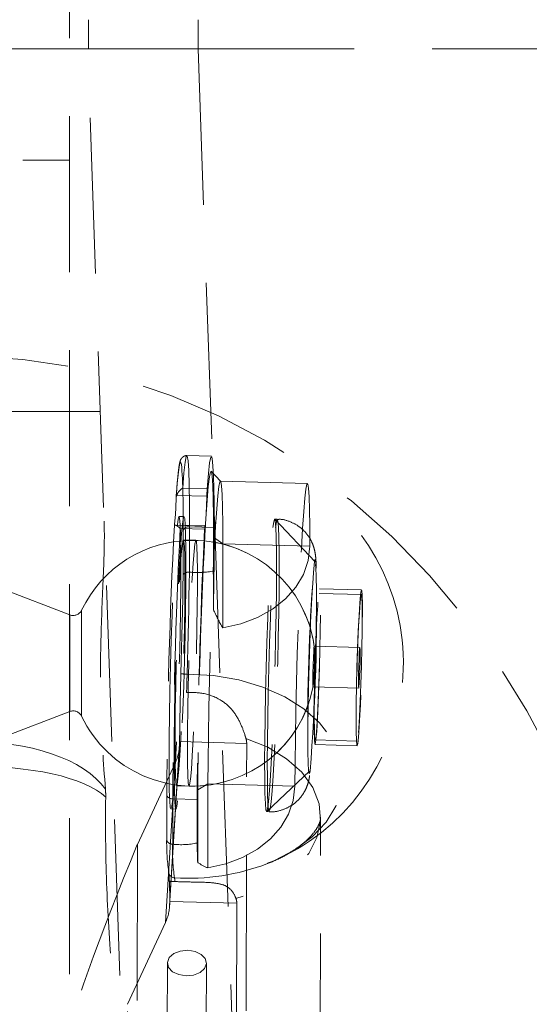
# Model space of a CAD drawing. Header units: millimetres. Extents: x 127 to 4201, y 49 to 2729.
# Tile 56 of 102: x 1215 to 1257, y 1952 to 2033. Entities that reach past the tile are written whole.
import ezdxf

# ---------------------------------------------------------------- set-up
doc = ezdxf.new("R2010")
doc.units = ezdxf.units.MM
doc.header["$LTSCALE"] = 10
doc.linetypes.add('HIDDEN', pattern=[1.905, 1.27, -0.635])

msp = doc.modelspace()

# ---------------------------------------------------------------- linework, layer by layer
at = {"color": 7, "linetype": 'HIDDEN', "lineweight": 0}
for p, q in [((1220.637, 2032.621), (1220.637, 2030.24)), ((1229.562, 2032.621), (1229.562, 2030.24)), ((1220.567, 2030.24), (1208.791, 2030.24)), ((1223.865, 1935.797), (1220.567, 2030.24)), ((1220.567, 2030.24), (1229.562, 2030.24)), ((1229.562, 2030.24), (1232.86, 1935.797)), ((1229.562, 2030.24), (1284.245, 2030.24)), ((1139.092, 2021.182), (1219.092, 2021.182)), ((1221.597, 2000.74), (1212.962, 2000.74)), ((1230.64, 1997.081), (1228.65, 1997.136)), ((1231.391, 1995.052), (1230.621, 1995.867)), ((1238.455, 1994.863), (1231.378, 1995.059)), ((1228.306, 1994.494), (1230.296, 1994.439)), ((1230.269, 1993.83), (1227.81, 1993.898)), ((1228.416, 1992.172), (1228.005, 1992.183)), ((1236.003, 1991.961), (1235.789, 1991.967)), ((1239.089, 1988.482), (1235.8, 1991.962)), ((1227.63, 1991.47), (1230.126, 1991.401)), ((1227.66, 1991.481), (1230.119, 1991.413)), ((1230.117, 1991.416), (1227.691, 1991.483)), ((1230.092, 1991.148), (1228.102, 1991.203)), ((1228.341, 1991.024), (1228.335, 1987.397)), ((1228.863, 1987.661), (1228.869, 1991.343)), ((1230.859, 1991.288), (1228.869, 1991.343)), ((1230.859, 1991.288), (1230.853, 1987.759)), ((1229.378, 1990.245), (1228.363, 1990.274)), ((1230.81, 1990.496), (1230.8, 1984.6)), ((1231.571, 1989.953), (1230.81, 1990.496)), ((1231.559, 1983.108), (1231.571, 1989.953)), ((1238.648, 1989.757), (1231.571, 1989.953)), ((1228.848, 1987.662), (1228.863, 1987.661)), ((1219.121, 1984.177), (1213.618, 1986.29)), ((1242.855, 1986.213), (1239.428, 1986.308)), ((1242.844, 1985.832), (1239.418, 1985.927)), ((1220.081, 1984.527), (1220.081, 1975.925)), ((1219.121, 1984.15), (1219.121, 1976.333)), ((1242.724, 1981.515), (1239.009, 1981.618)), ((1238.918, 1978.319), (1242.633, 1978.216)), ((1213.618, 1974.194), (1219.121, 1976.306)), ((1239.087, 1973.994), (1242.513, 1973.899)), ((1227.243, 1960.48), (1228.049, 1973.484)), ((1228.056, 1973.7), (1227.25, 1960.697)), ((1233.514, 1973.706), (1228.056, 1973.857)), ((1228.056, 1973.7), (1228.056, 1973.857)), ((1233.477, 1951.951), (1233.514, 1973.706)), ((1239.077, 1973.613), (1242.503, 1973.518)), ((1224.614, 1965.482), (1227.707, 1972.151)), ((1226.902, 1959.148), (1227.707, 1972.151)), ((1235.141, 1968.169), (1238.618, 1971.461)), ((1227.809, 1970.266), (1228.824, 1970.238)), ((1229.526, 1964.031), (1229.536, 1969.928)), ((1230.361, 1970.427), (1229.536, 1969.928)), ((1230.361, 1970.427), (1230.349, 1963.582)), ((1237.438, 1970.231), (1230.361, 1970.427)), ((1227.003, 1965.911), (1227.009, 1969.539)), ((1227.009, 1969.525), (1227.003, 1965.896)), ((1227.009, 1969.539), (1227.009, 1969.525)), ((1227.496, 1969.191), (1227.49, 1965.509)), ((1229.487, 1969.136), (1227.496, 1969.191)), ((1229.481, 1965.607), (1229.487, 1969.136)), ((1227.345, 1968.38), (1227.756, 1968.368)), ((1235.13, 1968.164), (1235.344, 1968.158)), ((1239.49, 1945.554), (1239.527, 1967.703)), ((1224.614, 1965.482), (1224.591, 1952.197)), ((1227.49, 1965.509), (1227.475, 1965.51)), ((1235.49, 1964.047), (1235.197, 1963.927)), ((1229.552, 1962.422), (1227.416, 1962.481)), ((1232.709, 1960.702), (1227.25, 1960.853)), ((1227.25, 1960.853), (1227.25, 1960.697)), ((1232.709, 1960.702), (1232.672, 1938.947)), ((1226.902, 1959.148), (1223.808, 1952.478)), ((1227.061, 1955.839), (1227.053, 1950.787)), ((1230.228, 1950.774), (1230.236, 1955.834)), ((1223.785, 1939.193), (1223.808, 1952.478))]:
    msp.add_line(p, q, dxfattribs=at)
at = {"color": 7, "linetype": 'HIDDEN', "lineweight": 0, "flags": 128}
for points in [[(1157.144, 1942.786), (1157.381, 1938.062), (1157.927, 1933.365), (1158.779, 1928.722), (1159.931, 1924.16), (1161.378, 1919.704), (1163.11, 1915.381), (1165.118, 1911.214), (1167.391, 1907.229), (1169.914, 1903.447), (1172.675, 1899.89), (1175.657, 1896.579), (1178.843, 1893.533), (1182.214, 1890.769), (1185.752, 1888.302), (1189.436, 1886.148), (1193.245, 1884.319), (1197.157, 1882.824), (1201.151, 1881.672), (1205.202, 1880.871), (1209.288, 1880.424), (1213.385, 1880.335), (1217.47, 1880.603), (1221.52, 1881.228), (1225.511, 1882.205), (1229.42, 1883.529), (1233.226, 1885.192), (1236.905, 1887.186), (1240.438, 1889.497), (1243.804, 1892.114), (1246.983, 1895.022), (1249.958, 1898.203), (1252.711, 1901.639), (1255.227, 1905.311), (1257.491, 1909.197), (1259.491, 1913.276), (1261.214, 1917.524), (1262.651, 1921.917), (1263.794, 1926.429), (1264.636, 1931.035), (1265.172, 1935.708), (1265.399, 1940.422), (1265.317, 1945.149), (1264.925, 1949.863), (1264.225, 1954.536), (1263.223, 1959.142), (1261.922, 1963.655), (1260.332, 1968.047), (1258.46, 1972.295), (1256.318, 1976.374), (1253.919, 1980.261), (1251.275, 1983.933), (1248.401, 1987.369), (1245.315, 1990.55), (1242.034, 1993.457), (1238.577, 1996.074), (1234.964, 1998.386), (1231.214, 2000.379), (1227.351, 2002.043), (1223.395, 2003.367), (1219.37, 2004.344), (1215.299, 2004.968), (1211.204, 2005.236), (1207.11, 2005.147), (1203.04, 2004.7), (1199.016, 2003.899), (1195.063, 2002.748), (1191.203, 2001.253), (1187.458, 1999.423), (1183.849, 1997.269), (1180.397, 1994.803), (1177.123, 1992.039), (1174.043, 1988.992), (1171.177, 1985.682), (1168.541, 1982.125), (1166.149, 1978.343), (1164.016, 1974.357), (1162.153, 1970.191), (1160.572, 1965.867), (1159.281, 1961.412), (1158.288, 1956.849), (1157.598, 1952.206), (1157.216, 1947.51), (1157.144, 1942.786)], [(1227.763, 1993.645), (1227.859, 1994.883), (1227.951, 1995.806), (1228.037, 1996.395), (1228.115, 1996.636), (1228.183, 1996.525), (1228.225, 1996.239)], [(1228.869, 1991.343), (1228.864, 1993.207), (1228.842, 1994.748), (1228.803, 1995.929), (1228.749, 1996.719), (1228.681, 1997.1), (1228.601, 1997.062), (1228.51, 1996.606), (1228.411, 1995.743), (1228.306, 1994.494)], [(1230.296, 1994.439), (1230.401, 1995.688), (1230.5, 1996.551), (1230.591, 1997.007), (1230.672, 1997.045), (1230.74, 1996.664), (1230.794, 1995.874), (1230.832, 1994.693), (1230.854, 1993.152), (1230.859, 1991.288)], [(1230.193, 1992.025), (1230.293, 1993.489), (1230.389, 1994.625), (1230.48, 1995.407), (1230.564, 1995.814), (1230.638, 1995.837), (1230.7, 1995.476), (1230.75, 1994.739), (1230.785, 1993.644), (1230.806, 1992.218), (1230.81, 1990.496)], [(1231.571, 1989.953), (1231.567, 1991.588), (1231.547, 1992.941), (1231.514, 1993.981), (1231.467, 1994.681), (1231.407, 1995.024), (1231.337, 1995.002), (1231.258, 1994.615), (1231.171, 1993.873), (1231.08, 1992.794), (1230.985, 1991.405), (1230.89, 1989.74), (1230.797, 1987.839), (1230.708, 1985.75), (1230.626, 1983.524), (1230.552, 1981.216), (1230.488, 1978.883), (1230.436, 1976.582), (1230.397, 1974.37), (1230.372, 1972.301), (1230.361, 1970.427)], [(1237.438, 1970.231), (1237.448, 1972.105), (1237.473, 1974.174), (1237.512, 1976.386), (1237.565, 1978.687), (1237.628, 1981.02), (1237.703, 1983.328), (1237.785, 1985.554), (1237.874, 1987.643), (1237.967, 1989.543), (1238.062, 1991.209), (1238.156, 1992.598), (1238.248, 1993.677), (1238.334, 1994.419), (1238.414, 1994.806), (1238.484, 1994.828), (1238.543, 1994.485), (1238.59, 1993.785), (1238.624, 1992.745), (1238.643, 1991.391), (1238.648, 1989.757)], [(1227.191, 1972.466), (1227.201, 1974.144), (1227.225, 1976.008), (1227.263, 1978.002), (1227.314, 1980.065), (1227.375, 1982.134), (1227.446, 1984.148), (1227.524, 1986.044), (1227.606, 1987.764), (1227.69, 1989.258), (1227.774, 1990.479), (1227.855, 1991.389), (1227.93, 1991.963), (1227.998, 1992.181), (1228.056, 1992.038), (1228.102, 1991.537), (1228.135, 1990.695), (1228.155, 1989.536), (1228.159, 1988.096), (1228.149, 1986.419), (1228.125, 1984.555), (1228.087, 1982.561), (1228.036, 1980.498), (1227.975, 1978.428), (1227.904, 1976.415), (1227.826, 1974.519), (1227.744, 1972.798), (1227.66, 1971.305), (1227.576, 1970.084), (1227.495, 1969.173), (1227.42, 1968.6), (1227.352, 1968.382), (1227.294, 1968.525), (1227.248, 1969.025), (1227.215, 1969.868), (1227.196, 1971.026), (1227.191, 1972.466)], [(1228.57, 1988.085), (1228.56, 1986.407), (1228.536, 1984.543), (1228.497, 1982.549), (1228.447, 1980.486), (1228.385, 1978.417), (1228.315, 1976.403), (1228.237, 1974.507), (1228.155, 1972.787), (1228.07, 1971.293), (1227.987, 1970.073), (1227.906, 1969.162), (1227.83, 1968.589), (1227.763, 1968.37), (1227.705, 1968.513), (1227.659, 1969.014), (1227.625, 1969.856), (1227.606, 1971.015), (1227.601, 1972.455), (1227.611, 1974.133), (1227.636, 1975.997), (1227.674, 1977.99), (1227.725, 1980.053), (1227.786, 1982.123), (1227.857, 1984.136), (1227.934, 1986.032), (1228.017, 1987.753), (1228.101, 1989.246), (1228.185, 1990.467), (1228.266, 1991.378), (1228.341, 1991.951), (1228.409, 1992.17), (1228.467, 1992.026), (1228.513, 1991.526), (1228.546, 1990.684), (1228.565, 1989.525), (1228.57, 1988.085)], [(1230.193, 1992.025), (1230.183, 1991.866), (1230.172, 1991.729), (1230.162, 1991.614), (1230.153, 1991.523), (1230.143, 1991.457), (1230.135, 1991.416), (1230.127, 1991.401), (1230.119, 1991.413)], [(1234.975, 1972.251), (1234.985, 1973.928), (1235.01, 1975.792), (1235.048, 1977.786), (1235.098, 1979.849), (1235.16, 1981.919), (1235.231, 1983.932), (1235.308, 1985.828), (1235.391, 1987.549), (1235.475, 1989.042), (1235.559, 1990.263), (1235.64, 1991.174), (1235.715, 1991.747), (1235.783, 1991.965), (1235.84, 1991.822), (1235.887, 1991.322), (1235.92, 1990.479), (1235.939, 1989.32), (1235.944, 1987.88), (1235.934, 1986.203), (1235.909, 1984.339), (1235.871, 1982.345), (1235.821, 1980.282), (1235.759, 1978.212), (1235.689, 1976.199), (1235.611, 1974.303), (1235.529, 1972.582), (1235.444, 1971.089), (1235.36, 1969.868), (1235.28, 1968.957), (1235.204, 1968.384), (1235.137, 1968.166), (1235.079, 1968.309), (1235.033, 1968.809), (1234.999, 1969.652), (1234.98, 1970.811), (1234.975, 1972.251)], [(1235.189, 1972.245), (1235.199, 1973.922), (1235.224, 1975.786), (1235.262, 1977.78), (1235.312, 1979.843), (1235.374, 1981.913), (1235.445, 1983.926), (1235.522, 1985.822), (1235.604, 1987.543), (1235.689, 1989.036), (1235.773, 1990.257), (1235.853, 1991.168), (1235.929, 1991.741), (1235.996, 1991.959), (1236.054, 1991.816), (1236.1, 1991.316), (1236.134, 1990.473), (1236.153, 1989.314), (1236.158, 1987.874), (1236.148, 1986.197), (1236.123, 1984.333), (1236.085, 1982.339), (1236.035, 1980.276), (1235.973, 1978.206), (1235.902, 1976.193), (1235.825, 1974.297), (1235.743, 1972.576), (1235.658, 1971.083), (1235.574, 1969.862), (1235.493, 1968.952), (1235.418, 1968.378), (1235.35, 1968.16), (1235.293, 1968.303), (1235.246, 1968.804), (1235.213, 1969.646), (1235.194, 1970.805), (1235.189, 1972.245)], [(1230.119, 1991.413), (1230.117, 1991.416), (1230.114, 1991.408), (1230.11, 1991.389), (1230.107, 1991.36), (1230.104, 1991.321), (1230.1, 1991.272), (1230.096, 1991.214), (1230.092, 1991.148)], [(1228.073, 1972.725), (1227.996, 1971.618), (1227.923, 1970.824), (1227.855, 1970.371), (1227.796, 1970.276), (1227.747, 1970.543), (1227.71, 1971.161), (1227.687, 1972.108), (1227.679, 1973.35), (1227.685, 1974.842), (1227.705, 1976.53), (1227.74, 1978.354), (1227.787, 1980.247), (1227.844, 1982.14), (1227.911, 1983.966), (1227.983, 1985.659), (1228.06, 1987.156), (1228.137, 1988.405), (1228.213, 1989.36), (1228.284, 1989.986), (1228.347, 1990.261), (1228.402, 1990.175), (1228.445, 1989.731), (1228.475, 1988.945), (1228.49, 1987.845), (1228.492, 1986.472), (1228.478, 1984.874), (1228.451, 1983.11), (1228.41, 1981.244), (1228.357, 1979.342), (1228.295, 1977.474), (1228.225, 1975.706), (1228.15, 1974.104), (1228.073, 1972.725)], [(1229.088, 1972.697), (1229.011, 1971.59), (1228.938, 1970.796), (1228.87, 1970.343), (1228.811, 1970.248), (1228.762, 1970.515), (1228.725, 1971.132), (1228.702, 1972.079), (1228.694, 1973.322), (1228.7, 1974.814), (1228.72, 1976.502), (1228.755, 1978.326), (1228.802, 1980.219), (1228.859, 1982.112), (1228.926, 1983.938), (1228.999, 1985.631), (1229.075, 1987.128), (1229.152, 1988.377), (1229.228, 1989.332), (1229.299, 1989.958), (1229.363, 1990.233), (1229.417, 1990.147), (1229.46, 1989.703), (1229.49, 1988.917), (1229.506, 1987.817), (1229.507, 1986.444), (1229.493, 1984.846), (1229.466, 1983.082), (1229.425, 1981.216), (1229.373, 1979.314), (1229.31, 1977.446), (1229.24, 1975.678), (1229.165, 1974.076), (1229.088, 1972.697)], [(1238.648, 1989.757), (1238.518, 1988.597), (1238.135, 1987.476), (1237.511, 1986.425), (1236.662, 1985.471), (1235.611, 1984.643), (1234.388, 1983.961), (1233.025, 1983.445), (1231.559, 1983.108)], [(1238.857, 1986.393), (1238.784, 1985.091), (1238.715, 1983.564), (1238.651, 1981.881), (1238.596, 1980.114), (1238.551, 1978.341), (1238.52, 1976.639), (1238.502, 1975.083), (1238.5, 1973.741), (1238.513, 1972.671), (1238.54, 1971.92), (1238.581, 1971.52), (1238.633, 1971.491), (1238.695, 1971.832), (1238.763, 1972.528), (1238.835, 1973.55), (1238.907, 1974.853), (1238.977, 1976.379), (1239.041, 1978.063), (1239.096, 1979.829), (1239.14, 1981.602), (1239.172, 1983.304), (1239.189, 1984.86), (1239.191, 1986.203), (1239.179, 1987.273), (1239.151, 1988.024), (1239.111, 1988.423), (1239.058, 1988.453), (1238.997, 1988.112), (1238.929, 1987.415), (1238.857, 1986.393)], [(1239.029, 1988.512), (1239.072, 1988.685), (1239.123, 1988.608), (1239.162, 1988.177), (1239.171, 1987.981)], [(1228.666, 1979.352), (1228.696, 1980.42), (1228.724, 1981.488), (1228.75, 1982.551), (1228.775, 1983.605), (1228.796, 1984.647), (1228.816, 1985.673), (1228.833, 1986.679), (1228.848, 1987.662)], [(1228.335, 1987.397), (1228.32, 1986.449), (1228.304, 1985.48), (1228.285, 1984.491), (1228.264, 1983.487), (1228.24, 1982.472), (1228.215, 1981.448), (1228.188, 1980.42), (1228.159, 1979.392)], [(1238.994, 1975.793), (1239, 1974.768), (1239.02, 1974.045), (1239.054, 1973.666), (1239.099, 1973.653), (1239.153, 1974.006), (1239.213, 1974.705), (1239.276, 1975.71), (1239.336, 1976.962), (1239.392, 1978.388), (1239.44, 1979.905), (1239.477, 1981.426), (1239.501, 1982.861), (1239.511, 1984.128), (1239.505, 1985.153), (1239.485, 1985.876), (1239.451, 1986.255), (1239.406, 1986.268), (1239.352, 1985.915), (1239.292, 1985.215), (1239.229, 1984.211), (1239.168, 1982.959), (1239.112, 1981.533), (1239.065, 1980.015), (1239.028, 1978.495), (1239.004, 1977.059), (1238.994, 1975.793)], [(1242.42, 1975.698), (1242.43, 1976.964), (1242.454, 1978.4), (1242.491, 1979.921), (1242.539, 1981.438), (1242.595, 1982.864), (1242.656, 1984.116), (1242.718, 1985.121), (1242.778, 1985.82), (1242.832, 1986.173), (1242.877, 1986.16), (1242.911, 1985.781), (1242.931, 1985.058), (1242.937, 1984.033), (1242.927, 1982.767), (1242.904, 1981.331), (1242.867, 1979.81), (1242.819, 1978.293), (1242.763, 1976.867), (1242.702, 1975.615), (1242.639, 1974.611), (1242.579, 1973.911), (1242.525, 1973.558), (1242.48, 1973.571), (1242.446, 1973.95), (1242.426, 1974.673), (1242.42, 1975.698)], [(1239.245, 1975.46), (1239.185, 1974.627), (1239.129, 1974.129), (1239.081, 1973.998), (1239.043, 1974.241), (1239.019, 1974.844), (1239.01, 1975.768), (1239.015, 1976.955), (1239.036, 1978.332), (1239.07, 1979.81), (1239.116, 1981.298), (1239.17, 1982.702), (1239.23, 1983.934), (1239.29, 1984.916), (1239.349, 1985.587), (1239.401, 1985.904), (1239.444, 1985.848), (1239.475, 1985.422), (1239.492, 1984.652), (1239.494, 1983.588), (1239.481, 1982.296), (1239.453, 1980.857), (1239.413, 1979.362), (1239.363, 1977.904), (1239.305, 1976.576), (1239.245, 1975.46)], [(1242.686, 1984.366), (1242.746, 1985.199), (1242.802, 1985.697), (1242.85, 1985.828), (1242.888, 1985.585), (1242.912, 1984.982), (1242.921, 1984.058), (1242.916, 1982.871), (1242.895, 1981.494), (1242.861, 1980.016), (1242.815, 1978.528), (1242.761, 1977.124), (1242.701, 1975.892), (1242.641, 1974.91), (1242.582, 1974.239), (1242.53, 1973.922), (1242.487, 1973.978), (1242.456, 1974.404), (1242.439, 1975.174), (1242.437, 1976.238), (1242.45, 1977.53), (1242.478, 1978.969), (1242.518, 1980.464), (1242.568, 1981.922), (1242.626, 1983.25), (1242.686, 1984.366)], [(1238.961, 1978.724), (1238.987, 1979.234), (1239.009, 1979.855), (1239.025, 1980.493), (1239.03, 1981.051), (1239.026, 1981.445), (1239.012, 1981.614), (1238.991, 1981.532), (1238.965, 1981.212), (1238.94, 1980.703), (1238.917, 1980.082), (1238.902, 1979.444), (1238.896, 1978.885), (1238.901, 1978.492), (1238.914, 1978.323), (1238.936, 1978.405), (1238.961, 1978.724)], [(1242.681, 1981.11), (1242.655, 1980.6), (1242.633, 1979.979), (1242.617, 1979.341), (1242.612, 1978.783), (1242.616, 1978.389), (1242.63, 1978.22), (1242.651, 1978.302), (1242.677, 1978.622), (1242.702, 1979.131), (1242.725, 1979.752), (1242.74, 1980.39), (1242.746, 1980.949), (1242.741, 1981.342), (1242.728, 1981.511), (1242.706, 1981.429), (1242.681, 1981.11)], [(1228.666, 1979.352), (1230.801, 1979.232), (1232.875, 1978.876), (1234.828, 1978.296), (1236.605, 1977.507), (1238.153, 1976.533), (1239.43, 1975.401), (1240.397, 1974.144), (1241.028, 1972.798), (1241.303, 1971.402), (1241.216, 1969.996), (1240.769, 1968.619), (1239.974, 1967.313), (1238.854, 1966.114), (1237.442, 1965.057), (1235.778, 1964.171), (1235.49, 1964.047)], [(1233.451, 1974.121), (1235.229, 1973.4), (1236.763, 1972.468), (1237.999, 1971.362), (1238.889, 1970.12), (1239.402, 1968.79), (1239.518, 1967.421), (1239.233, 1966.062), (1238.558, 1964.765), (1237.517, 1963.578), (1236.148, 1962.543), (1234.504, 1961.7), (1232.643, 1961.079)], [(1238.667, 1971.454), (1238.648, 1971.354), (1238.593, 1971.252), (1238.548, 1971.507), (1238.515, 1972.109), (1238.496, 1973.033), (1238.491, 1974.241)], [(1230.349, 1963.582), (1231.815, 1963.918), (1233.178, 1964.434), (1234.401, 1965.116), (1235.452, 1965.945), (1236.301, 1966.898), (1236.925, 1967.95), (1237.308, 1969.071), (1237.438, 1970.231)], [(1227.009, 1969.525), (1227.015, 1969.473), (1227.04, 1969.41), (1227.083, 1969.351), (1227.143, 1969.299), (1227.218, 1969.255), (1227.304, 1969.222), (1227.398, 1969.2), (1227.496, 1969.191)], [(1230.235, 1955.793), (1230.089, 1955.397), (1229.725, 1955.069), (1229.196, 1954.857), (1228.584, 1954.795), (1227.982, 1954.891), (1227.481, 1955.131), (1227.159, 1955.479), (1227.063, 1955.881), (1227.208, 1956.276), (1227.573, 1956.605), (1228.101, 1956.816), (1228.713, 1956.879), (1229.315, 1956.783), (1229.816, 1956.542), (1230.139, 1956.195), (1230.235, 1955.793)]]:
    msp.add_lwpolyline(points, dxfattribs=at)
at = {"color": 7, "linetype": 'HIDDEN', "lineweight": 0}
for centre, radius, start, end in [((1163.375, 1992.185), 64.976, 358.97607, 3.57709), ((1228.69, 1980.253), 17.575, 292.75999, 56.2161), ((1245.539, 1993.449), 15.274, 176.28425, 178.57207), ((1210.129, 1993.646), 17.635, 352.91311, 359.99503), ((1171.368, 1995.404), 58.922, 356.71316, 358.46941), ((1655.712, 1968.308), 426.18, 176.80979, 179.78225), ((1687.355, 1967.516), 460.35, 177.01729, 179.74832), ((1709.92, 1966.929), 482.429, 177.11585, 179.73135), ((1228.786, 1990.884), 0.467, 79.78738, 162.52535), ((1712.109, 1966.869), 482.627, 177.11638, 179.73081), ((1229.101, 1980.242), 10, 205.5819, 90), ((1229.101, 1980.242), 10, 90, 154.4181), ((1229.101, 1980.242), 10.008, 7.74902, 88.41284), ((1392.209, 1975.593), 153.724, 175.17923, 180.50407), ((1229.547, 1994.019), 6.395, 263.85576, 281.78637), ((745.933, 1994.328), 484.965, 358.85064, 359.22392), ((1074.992, 1984.719), 164.212, 355.36681, 1.13827), ((1219.394, 1984.889), 0.762, 249, 334.4181), ((1252.813, 1994.867), 24.289, 205.00524, 208.95355), ((1228.622, 1982.025), 2.673, 260.01813, 270.93184), ((1229.101, 1980.242), 10.008, 268.41284, 349.07666), ((1219.394, 1975.595), 0.762, 25.5819, 111), ((1343.921, 1973.455), 115.866, 178.61339, 179.80146), ((1224.371, 1973.715), 3.684, 334.88461, 359.77056), ((1243.822, 1965.61), 16.822, 178.9721, 187.92147), ((1245.101, 1965.187), 17.629, 178.95113, 187.87384), ((1228.174, 1971.866), 6.395, 263.85569, 281.78644), ((1289.329, 1966.529), 59.856, 180.88294, 182.3918), ((1228.755, 1980.767), 18.029, 266.44866, 290.93349), ((1231.826, 1967.268), 3.971, 234.60228, 248.17291), ((1227.666, 1963.277), 0.505, 178.32912, 266.8237), ((1203.44, 1961.128), 23.812, 359.33945, 2.79331), ((1223.565, 1960.711), 3.685, 334.88486, 359.77008)]:
    msp.add_arc(centre, radius, start, end, dxfattribs=at)
for centre, major_axis, ratio, start_param, end_param in [((1210.749, 1967.54), (11.993, 0.419), 0.524871, 0.331373, 1.551548), ((1210.749, 1967.54), (11.993, 0.419), 0.355959, 0.331764, 1.551548), ((1228.67, 1968.594), (10.652, 24.512), 0.094137, 1.738869, 2.635234)]:
    msp.add_ellipse(centre, major_axis=major_axis, ratio=ratio, start_param=start_param, end_param=end_param, dxfattribs=at)
for points, knots in [([(1219.092, 1726.32), (1219.092, 1731.019), (1219.092, 1740.421), (1219.092, 1755.075), (1219.092, 1770.055), (1219.092, 1787.652), (1219.092, 1807.969), (1219.092, 1831.043), (1219.092, 1854.4), (1219.092, 1877.922), (1219.092, 1901.167), (1219.092, 1923.958), (1219.092, 1946.3), (1219.092, 1968.685), (1219.092, 1991.187), (1219.092, 2013.892), (1219.092, 2034.203), (1219.092, 2052.115), (1219.092, 2067.526), (1219.092, 2083.018), (1219.092, 2098.477), (1219.092, 2112.899), (1219.092, 2126.236), (1219.092, 2138.543), (1219.092, 2151.045), (1219.092, 2163.782), (1219.092, 2176.728), (1219.092, 2189.491), (1219.092, 2197.965), (1219.092, 2202.346)], [0, 0, 0, 0, 0.033724, 0.067482, 0.101247, 0.134984, 0.183967, 0.232976, 0.282033, 0.331112, 0.380154, 0.426865, 0.473625, 0.520381, 0.567085, 0.613728, 0.660359, 0.690918, 0.7216, 0.752298, 0.782929, 0.813443, 0.838544, 0.863663, 0.888772, 0.91612, 0.94347, 0.970771, 1, 1, 1, 1]), ([(1179.117, 1459.466), (1187.831, 1463.864), (1205.115, 1472.587), (1230.637, 1486.046), (1255.52, 1499.682), (1279.685, 1513.548), (1301.443, 1526.681), (1320.868, 1539.012), (1338.07, 1550.465), (1354.673, 1562.106), (1370.643, 1573.946), (1385.947, 1585.995), (1400.548, 1598.264), (1414.413, 1610.766), (1427.506, 1623.51), (1439.793, 1636.507), (1451.167, 1649.689), (1461.614, 1663.061), (1471.12, 1676.631), (1479.883, 1690.477), (1488.622, 1705.586), (1497.364, 1722.028), (1506.234, 1739.862), (1515.004, 1758.195), (1523.933, 1777.056), (1533.289, 1796.473), (1543.3, 1816.478), (1552.454, 1833.54), (1560.017, 1847.648), (1565.668, 1858.571), (1571.038, 1869.638), (1575.956, 1880.846), (1580.255, 1892.192), (1583.523, 1902.876), (1585.799, 1912.84), (1587.205, 1922.032), (1587.849, 1931.301), (1587.65, 1940.647), (1586.505, 1950.061), (1584.318, 1960.221), (1580.982, 1971.124), (1576.448, 1982.73), (1571.102, 1994.341), (1565.117, 2005.938), (1558.663, 2017.505), (1551.912, 2029.023), (1544.185, 2041.887), (1535.688, 2056.013), (1526.833, 2071.37), (1518.932, 2086.536), (1511.555, 2102.37), (1504.823, 2118.872), (1499.438, 2133.83), (1496.707, 2142.969), (1495.687, 2146.384)], [0, 0, 0, 0, 0.03005, 0.059601, 0.088617, 0.117066, 0.144932, 0.166414, 0.187538, 0.208315, 0.228764, 0.248913, 0.268799, 0.28847, 0.307984, 0.32741, 0.346829, 0.365983, 0.385319, 0.404958, 0.424998, 0.449657, 0.475072, 0.501292, 0.528348, 0.556264, 0.58507, 0.614769, 0.630238, 0.645727, 0.661141, 0.676396, 0.691421, 0.706167, 0.717546, 0.728747, 0.739796, 0.750739, 0.761645, 0.772593, 0.78609, 0.799794, 0.813716, 0.827831, 0.84209, 0.856424, 0.870752, 0.890288, 0.909436, 0.928041, 0.946143, 0.967161, 0.987728, 1, 1, 1, 1]), ([(1228.651, 1997.129), (1228.641, 1997.131), (1228.545, 1997.156), (1228.362, 1997.071), (1228.22, 1996.946), (1228.137, 1996.808), (1228.086, 1996.665), (1228.028, 1996.413), (1227.954, 1995.9), (1227.866, 1995.018), (1227.804, 1994.227), (1227.772, 1993.782), (1227.77, 1993.753)], [0, 0, 0, 0, 0.0044332, 0.0411211, 0.0734465, 0.1126516, 0.1848133, 0.3157419, 0.5363651, 0.7716999, 0.9851435, 1, 1, 1, 1]), ([(1227.81, 1993.898), (1227.846, 1993.976), (1227.929, 1994.156), (1228.112, 1994.354), (1228.245, 1994.456), (1228.305, 1994.493), (1228.306, 1994.494)], [0, 0, 0, 0, 0.296957, 0.68231, 0.99349, 1, 1, 1, 1]), ([(1227.763, 1993.645), (1227.764, 1993.654), (1227.767, 1993.739), (1227.79, 1993.823), (1227.81, 1993.898)], [0, 0, 0, 0, 0.10945, 1, 1, 1, 1]), ([(1221.909, 1991.809), (1221.958, 1990.412), (1221.908, 1988.904), (1221.776, 1985.673), (1221.693, 1983.951), (1221.626, 1981.203), (1221.612, 1980.26), (1221.614, 1978.318), (1221.629, 1977.32), (1221.72, 1974.276), (1221.845, 1972.169), (1222.018, 1969.984)], [0, 0, 0, 0, 0.25, 0.25, 0.5, 0.5, 0.625, 0.625, 0.75, 0.75, 1, 1, 1, 1]), ([(1239.168, 1988.183), (1239.164, 1988.298), (1239.155, 1988.572), (1239.129, 1988.881), (1239.086, 1989.237), (1238.979, 1989.71), (1238.758, 1990.257), (1238.397, 1990.816), (1237.834, 1991.368), (1237.068, 1991.777), (1236.409, 1991.985), (1236.042, 1991.945), (1235.988, 1991.94)], [0, 0, 0, 0, 0.099526, 0.237365, 0.349831, 0.439751, 0.518886, 0.614164, 0.722431, 0.845986, 0.977339, 1, 1, 1, 1]), ([(1227.66, 1991.481), (1227.66, 1991.481), (1227.635, 1991.474), (1227.626, 1991.47), (1227.629, 1991.471), (1227.629, 1991.471)], [0, 0, 0, 0, 0.005571, 0.984545, 1, 1, 1, 1]), ([(1228.102, 1991.203), (1228.101, 1991.205), (1228.046, 1991.261), (1227.927, 1991.37), (1227.763, 1991.477), (1227.691, 1991.48), (1227.66, 1991.481)], [0, 0, 0, 0, 0.0064981, 0.3176821, 0.7030169, 1, 1, 1, 1]), ([(1228.335, 1987.397), (1228.335, 1987.398), (1228.336, 1987.417), (1228.35, 1987.466), (1228.408, 1987.54), (1228.525, 1987.609), (1228.677, 1987.654), (1228.791, 1987.659), (1228.848, 1987.662)], [0, 0, 0, 0, 0.010802, 0.131322, 0.350559, 0.567705, 0.78382, 1, 1, 1, 1]), ([(1228.159, 1979.392), (1228.138, 1978.615), (1228.109, 1977.534), (1228.094, 1976.539), (1228.089, 1976.259)], [0, 0, 0, 0, 0.718519, 1, 1, 1, 1]), ([(1228.623, 1977.857), (1228.631, 1978.194), (1228.645, 1978.691), (1228.66, 1979.191), (1228.666, 1979.352)], [0, 0, 0, 0, 0.679055, 1, 1, 1, 1]), ([(1228.623, 1977.857), (1229.001, 1977.861), (1229.924, 1977.871), (1231.217, 1977.437), (1232.292, 1976.574), (1232.961, 1975.527), (1233.284, 1974.676), (1233.418, 1974.231), (1233.451, 1974.121)], [0, 0, 0, 0, 0.165662, 0.403391, 0.581866, 0.760466, 0.941063, 1, 1, 1, 1]), ([(1233.451, 1974.121), (1233.472, 1974.038), (1233.508, 1973.896), (1233.513, 1973.761), (1233.514, 1973.706)], [0, 0, 0, 0, 0.586256, 1, 1, 1, 1]), ([(1235.326, 1968.159), (1235.329, 1968.159), (1235.659, 1968.099), (1236.29, 1968.246), (1237.079, 1968.574), (1237.665, 1969.037), (1238.077, 1969.533), (1238.343, 1970.015), (1238.493, 1970.42), (1238.576, 1970.743), (1238.617, 1970.95), (1238.633, 1971.073), (1238.638, 1971.112)], [0, 0, 0, 0, 0.001221, 0.177037, 0.32458, 0.453457, 0.567508, 0.667722, 0.756138, 0.837066, 0.947919, 1, 1, 1, 1]), ([(1222.04, 1969.327), (1222.009, 1967.048), (1222.026, 1964.721), (1222.197, 1959.974), (1222.35, 1957.555), (1222.598, 1954.471), (1222.65, 1953.852), (1222.758, 1952.606), (1222.814, 1951.979), (1222.983, 1950.099), (1223.099, 1948.844), (1223.43, 1945.072), (1223.629, 1942.548), (1223.718, 1940.007)], [0, 0, 0, 0, 0.25, 0.25, 0.5, 0.5, 0.5625, 0.5625, 0.625, 0.625, 0.75, 0.75, 1, 1, 1, 1]), ([(1239.515, 1967.703), (1239.517, 1967.641), (1239.522, 1967.496), (1239.432, 1967.192), (1239.185, 1966.712), (1238.71, 1966.112), (1237.977, 1965.436), (1236.945, 1964.749), (1236.005, 1964.238), (1235.359, 1964.006), (1235.204, 1963.95)], [0, 0, 0, 0, 0.114443, 0.268893, 0.410933, 0.543655, 0.683815, 0.820509, 0.95701, 1, 1, 1, 1]), ([(1227.003, 1965.911), (1227.003, 1965.909), (1227.002, 1965.883), (1227.008, 1965.814), (1227.055, 1965.707), (1227.162, 1965.604), (1227.306, 1965.531), (1227.419, 1965.517), (1227.475, 1965.51)], [0, 0, 0, 0, 0.01084, 0.131301, 0.350562, 0.567713, 0.783839, 1, 1, 1, 1]), ([(1227.223, 1962.288), (1227.22, 1962.438), (1227.207, 1962.973), (1227.18, 1963.158), (1227.161, 1963.291)], [0, 0, 0, 0, 0.281474, 1, 1, 1, 1]), ([(1227.638, 1962.772), (1227.646, 1962.729), (1227.658, 1962.666), (1227.666, 1962.516), (1227.669, 1962.468)], [0, 0, 0, 0, 0.679043, 1, 1, 1, 1]), ([(1227.669, 1962.468), (1227.645, 1962.469), (1227.588, 1962.472), (1227.496, 1962.478), (1227.359, 1962.486), (1227.23, 1962.471), (1227.226, 1962.36), (1227.223, 1962.288)], [0, 0, 0, 0, 0.0424141, 0.0985448, 0.199794, 0.4799188, 1, 1, 1, 1]), ([(1227.669, 1962.468), (1228.047, 1962.457), (1228.967, 1962.429), (1230.286, 1962.417), (1231.408, 1962.306), (1232.122, 1961.984), (1232.468, 1961.518), (1232.609, 1961.166), (1232.643, 1961.079)], [0, 0, 0, 0, 0.1656616, 0.4033912, 0.5818625, 0.7604638, 0.9410632, 1, 1, 1, 1]), ([(1232.643, 1961.079), (1232.665, 1961.009), (1232.702, 1960.888), (1232.707, 1960.756), (1232.709, 1960.702)], [0, 0, 0, 0, 0.58625, 1, 1, 1, 1])]:
    msp.add_open_spline(points, degree=3, knots=knots, dxfattribs=at)
msp.add_open_spline([(1222.018, 1969.984), (1222.035, 1969.766), (1222.042, 1969.547), (1222.04, 1969.327)], degree=3, dxfattribs=at)

doc.saveas('drawing.dxf')
